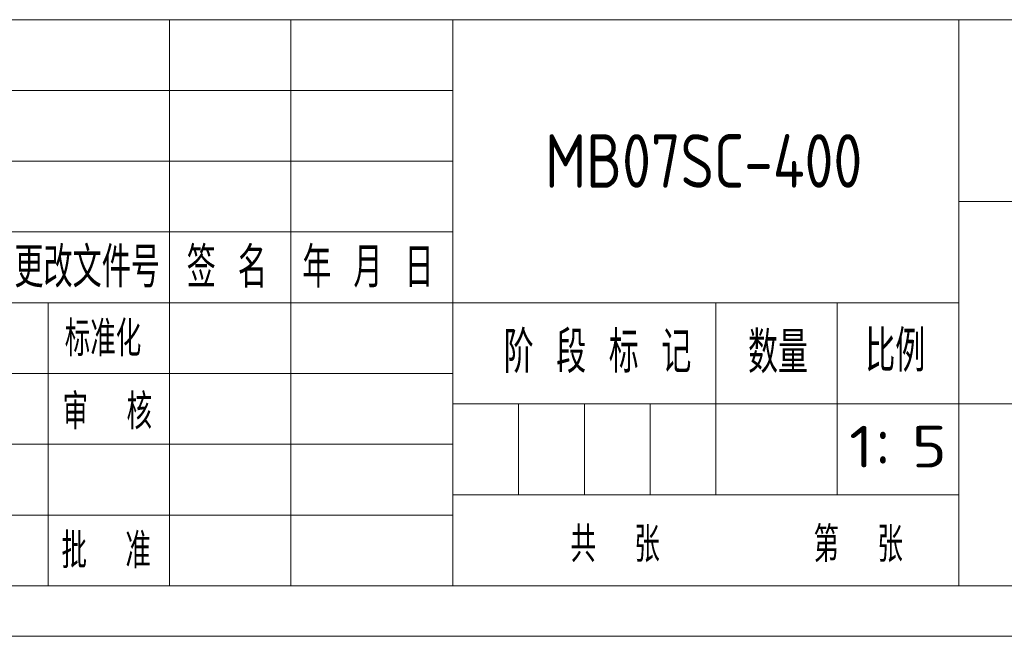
# Model space of a CAD drawing. Header units: millimetres. Extents: x -16 to 4241, y 0 to 4344.
# Tile 2 of 19: x 909 to 2333, y 0 to 892. Entities that reach past the tile are written whole.
import ezdxf
from ezdxf.enums import TextEntityAlignment as Align

# ---------------------------------------------------------------- set-up
doc = ezdxf.new("R2010")
doc.units = ezdxf.units.MM
for name, color, linetype, lineweight in [('1轮廓实线层', 7, 'Continuous', 18), ('2细线层', 4, 'Continuous', 13), ('6文字层', 3, 'Continuous', 13), ('L2', 6, 'Continuous', 13), ('图框层', 7, 'Continuous', 18)]:
    doc.layers.add(name, color=color, linetype=linetype, lineweight=lineweight)
doc.styles.add('PC_TEXTSTYLE', font='ISOCP.SHX', dxfattribs={"width": 0.707, "bigfont": 'GBCBIG.SHX'})
doc.styles.add('标准汉字', font='gbenor.shx', dxfattribs={"bigfont": 'gbcbig.shx'})

# ---------------------------------------------------------------- blocks, each defined once
blk = doc.blocks.new('ZwmFrameMain_A4^_^无分区图框^_^portrait')
at = {"layer": '1轮廓实线层'}
blk.add_line((0, 0), (180, 0), dxfattribs=at)
at = {"layer": '2细线层'}
blk.add_line((-25, -5), (185, -5), dxfattribs=at)

msp = doc.modelspace()

# ---------------------------------------------------------------- linework, layer by layer
at = {"layer": '1轮廓实线层'}
msp.add_line((365.62, 892.12), (2998.12, 892.12), dxfattribs=at)
at = {"layer": '2细线层', "color": 6, "linetype": 'Continuous'}
for p, q in [((1126.13, 73.12), (1126.13, 892.12)), ((1126.13, 482.62), (1126.13, 892.12)), ((1301.63, 73.12), (1301.63, 892.12)), ((1535.63, 73.12), (1535.63, 892.12)), ((2266.88, 73.12), (2266.88, 892.12)), ((365.62, 789.75), (1535.63, 789.75)), ((365.62, 687.37), (1535.63, 687.37)), ((2266.88, 628.87), (2998.12, 628.87)), ((365.62, 585), (1535.63, 585)), ((365.62, 482.62), (2266.88, 482.62)), ((1915.88, 204.75), (1915.88, 482.62)), ((2091.38, 204.75), (2091.38, 482.62)), ((365.62, 380.25), (1535.63, 380.25)), ((1535.63, 336.37), (2998.12, 336.37)), ((1630.69, 204.75), (1630.69, 336.37)), ((1725.75, 204.75), (1725.75, 336.37)), ((1820.81, 204.75), (1820.81, 336.37)), ((365.62, 277.87), (1535.63, 277.87)), ((1535.63, 204.75), (2266.88, 204.75)), ((365.62, 175.5), (1535.63, 175.5))]:
    msp.add_line(p, q, dxfattribs=at)
at = {"layer": 'L2', "linetype": 'Continuous'}
msp.add_line((950.63, 73.12), (950.63, 482.62), dxfattribs=at)

# ---------------------------------------------------------------- block references
at = {"layer": '图框层', "xscale": 14.625, "yscale": 14.625, "zscale": 14.625}
msp.add_blockref('ZwmFrameMain_A4^_^无分区图框^_^portrait', (365.62, 73.12), dxfattribs=at)

# ---------------------------------------------------------------- texts
at = {"layer": '6文字层', "color": 6, "style": '标准汉字'}
for s, insert, char_height, width, attachment_point in [('更改文件号', (1007.07, 533.79), 58.5, 428.5125, 5), ('签 名', (1208.92, 533.79), 58.5, 217.2857, 5), ('年 月 日', (1412.95, 533.79), 58.5, 350.4777, 5), ('标准化', (1029.94, 430.66), 51.187, 226.5047, 5), ('比例', (2131.85, 382.5), 60.221, 137.5664, 7), ('阶 段 标 记', (1609.04, 380.89), 60.221, 444.9656, 7), ('数量', (1962.35, 380.32), 60.221, 146.5242, 7), ('审  核', (1036.18, 325.12), 51.187, 240.7641, 5), ('共  张        第  张', (1705.73, 107.08), 51.1875, 889.8398, 7), ('批  准', (1034.48, 123.82), 51.187, 242.6836, 5)]:
    msp.add_mtext(s, dxfattribs=dict(at, insert=insert, char_height=char_height, width=width, attachment_point=attachment_point))
at = {"layer": '6文字层', "color": 4, "style": 'PC_TEXTSTYLE', "width": 0.805859, "flags": 8}
msp.add_attdef('MB07SC-400', text='产品名称或材料标记', height=77.426, dxfattribs=at).set_placement((1668.9, 649.02), (2127.55, 649.02), align=Align.FIT)
at = {"layer": '6文字层', "color": 6, "style": 'PC_TEXTSTYLE', "width": 1.287735, "flags": 8}
msp.add_attdef('1：5', text='', height=60.22, dxfattribs=at).set_placement((2108.58, 244.35), (2249.67, 244.35), align=Align.FIT)

doc.saveas('drawing.dxf')
